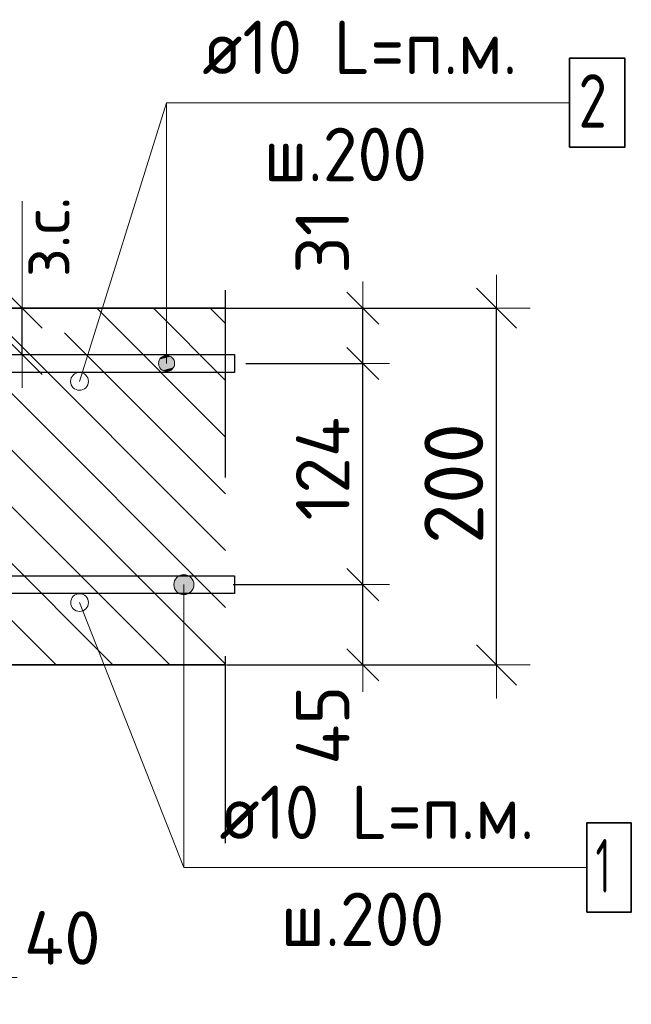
# Model space of a CAD drawing. Header units: metres. Extents: x -38 to 86, y -15 to 21.
# Tile 93 of 103: x 72.542 to 72.885, y 6.288 to 6.84. Entities that reach past the tile are written whole.
import ezdxf

# ---------------------------------------------------------------- set-up
doc = ezdxf.new("R2010")
doc.units = ezdxf.units.M
doc.header["$PDMODE"] = 65
doc.linetypes.add('______4', pattern=[0.135, 0.105, -0.03])
for name, color, linetype, lineweight in [('XR$4$Арм. стержнями верхней зоны', 180, 'Continuous', 35), ('XR$4$Арм. стержнями нижней зоны', 180, 'Continuous', 35), ('XR$4$Арм.стержн. Арматура края', 96, 'Continuous', 35), ('XR$4$Размерная линия (1)', 7, 'Continuous', 13), ('XR$4$Размерная линия_ общее', 7, 'Continuous', 13)]:
    doc.layers.add(name, color=color, linetype=linetype, lineweight=lineweight)
doc.styles.add('ISOCPEUR', font='txt')
doc.dimstyles.new('DIMSTYLE_11', dxfattribs={"dimtxt": 0.033, "dimasz": 0.0375, "dimexe": 0, "dimexo": 0, "dimgap": 0.0165, "dimtad": 2, "dimdec": 0, "dimlfac": 1000, "dimrnd": 1, "dimzin": 12, "dimdsep": 46, "dimtxsty": 'ISOCPEUR', "dimblk1": 'ALL_ML_STRICH', "dimblk2": 'ALL_ML_STRICH', "dimsah": 1, "dimcen": 0, "dimclrd": 7, "dimclre": 256, "dimclrt": 7, "dimadec": 0, "dimazin": 0, "dimtfac": 1, "dimtdec": 0, "dimtix": 1, "dimtmove": 2, "dimatfit": 3, "dimfxl": 0, "dimtvp": 1.2, "dimtzin": 0, "dimlwd": 0, "dimlwe": -3, "dimarcsym": 0})
doc.dimstyles.new('DIMSTYLE_12', dxfattribs={"dimtxt": 0.03, "dimasz": 0.03, "dimexe": 0, "dimexo": 0, "dimgap": 0.015, "dimtad": 2, "dimdec": 0, "dimlfac": 1000, "dimrnd": 1, "dimzin": 12, "dimdsep": 46, "dimtxsty": 'ISOCPEUR', "dimblk1": 'ALL_ML_STRICH', "dimblk2": 'ALL_ML_STRICH', "dimsah": 1, "dimcen": 0, "dimclrd": 7, "dimclre": 256, "dimclrt": 7, "dimadec": 0, "dimazin": 0, "dimtfac": 1, "dimtdec": 0, "dimtix": 1, "dimtmove": 2, "dimatfit": 3, "dimfxl": 0, "dimtzin": 0, "dimlwd": 0, "dimlwe": -3, "dimarcsym": 0})
doc.dimstyles.new('DIMSTYLE_14', dxfattribs={"dimtxt": 0.03, "dimasz": 0.03, "dimexe": 0, "dimexo": 0, "dimgap": 0.015, "dimtad": 2, "dimdec": 0, "dimlfac": 1000, "dimrnd": 1, "dimzin": 12, "dimdsep": 46, "dimtxsty": 'ISOCPEUR', "dimblk1": 'ALL_ML_STRICH', "dimblk2": 'ALL_ML_STRICH', "dimsah": 1, "dimcen": 0, "dimclrd": 7, "dimclre": 256, "dimclrt": 7, "dimadec": 0, "dimazin": 0, "dimtfac": 1, "dimtdec": 0, "dimtix": 1, "dimtmove": 2, "dimatfit": 3, "dimfxl": 0, "dimtvp": 1.2, "dimtzin": 0, "dimlwd": 0, "dimlwe": -3, "dimarcsym": 0})
doc.dimstyles.new('DIMSTYLE_8', dxfattribs={"dimtxt": 0.033, "dimasz": 0.0375, "dimexe": 0, "dimexo": 0, "dimgap": 0.0165, "dimtad": 2, "dimdec": 0, "dimlfac": 1000, "dimrnd": 1, "dimzin": 12, "dimdsep": 46, "dimtxsty": 'ISOCPEUR', "dimblk1": 'ALL_ML_STRICH', "dimblk2": 'ALL_ML_STRICH', "dimsah": 1, "dimcen": 0, "dimclrd": 7, "dimclre": 256, "dimclrt": 7, "dimadec": 0, "dimazin": 0, "dimtfac": 1, "dimtdec": 0, "dimtix": 1, "dimtmove": 2, "dimatfit": 3, "dimfxl": 0, "dimtzin": 0, "dimlwd": 0, "dimlwe": -3, "dimarcsym": 0})

# ---------------------------------------------------------------- blocks, each defined once
blk = doc.blocks.new('ALL_ML_STRICH')
at = {"color": 0, "linetype": 'ByBlock', "lineweight": -2}
for p, q in [((0, -0.5), (0, 0.5)), ((-0.3, -0.3), (0.3, 0.3)), ((-1, 0), (0.5, 0))]:
    blk.add_line(p, q, dxfattribs=at)
blk = doc.blocks.new('*D72')
at = {"layer": 'DEFPOINTS', "color": 7, "linetype": 'Continuous', "lineweight": 13, "transparency": 33554687}
for p in [(72.63764, 6.67826), (72.63764, 6.47826), (72.80919, 6.47826)]:
    blk.add_point(p, dxfattribs=at)
at = {"layer": 'XR$4$Размерная линия_ общее', "color": 253, "linetype": 'Continuous', "lineweight": -2, "true_color": 0xa0a0a0, "transparency": 33554687}
for p, q in [((72.65764, 6.67826), (72.80919, 6.67826)), ((72.65764, 6.47826), (72.80919, 6.47826))]:
    blk.add_line(p, q, dxfattribs=at)
at = {"layer": 'XR$4$Размерная линия_ общее', "color": 7, "linetype": 'Continuous', "lineweight": -2, "transparency": 33554687}
blk.add_line((72.80919, 6.47826), (72.80919, 6.67826), dxfattribs=at)
at = {"layer": 'XR$4$Размерная линия_ общее', "color": 7, "linetype": 'Continuous', "lineweight": 13, "transparency": 33554687, "xscale": 0.0375, "yscale": 0.0375, "zscale": 0.0375}
for p, rotation in [((72.80919, 6.67826), 90), ((72.80919, 6.47826), 270)]:
    blk.add_blockref('ALL_ML_STRICH', p, dxfattribs=dict(at, rotation=rotation))
at = {"layer": 'XR$4$Размерная линия_ общее', "color": 7, "linetype": 'Continuous', "lineweight": 13, "transparency": 33554687, "insert": (72.78519, 6.57991), "char_height": 0.033, "width": 0.099, "attachment_point": 5, "rotation": 90, "style": 'ISOCPEUR'}
blk.add_mtext('\\A1;{200}', dxfattribs=at)
blk = doc.blocks.new('*D76')
at = {"layer": 'DEFPOINTS', "color": 7, "linetype": 'Continuous', "lineweight": 13, "transparency": 33554687}
for p in [(72.4853, 6.41826), (72.52526, 6.37826), (72.4853, 6.30302)]:
    blk.add_point(p, dxfattribs=at)
at = {"layer": 'XR$4$Размерная линия (1)', "color": 9, "linetype": 'Continuous', "lineweight": -2, "true_color": 0xc7c7c7, "transparency": 33554687}
for p, q in [((72.4853, 6.39826), (72.4853, 6.30302)), ((72.52526, 6.35826), (72.52526, 6.30302))]:
    blk.add_line(p, q, dxfattribs=at)
at = {"layer": 'XR$4$Размерная линия (1)', "color": 7, "linetype": 'Continuous', "lineweight": -2, "transparency": 33554687}
blk.add_line((72.4853, 6.30302), (72.52526, 6.30302), dxfattribs=at)
at = {"layer": 'XR$4$Размерная линия (1)', "color": 7, "linetype": 'Continuous', "lineweight": 13, "transparency": 33554687, "xscale": 0.03, "yscale": 0.03, "zscale": 0.03, "rotation": 180}
blk.add_blockref('ALL_ML_STRICH', (72.4853, 6.30302), dxfattribs=at)
at = {"layer": 'XR$4$Размерная линия (1)', "color": 7, "linetype": 'Continuous', "lineweight": 13, "transparency": 33554687, "xscale": 0.03, "yscale": 0.03, "zscale": 0.03}
blk.add_blockref('ALL_ML_STRICH', (72.52526, 6.30302), dxfattribs=at)
at = {"layer": 'XR$4$Размерная линия (1)', "color": 7, "linetype": 'Continuous', "lineweight": 13, "transparency": 33554687, "insert": (72.5656, 6.32522), "char_height": 0.03, "width": 0.06, "attachment_point": 5, "style": 'ISOCPEUR'}
blk.add_mtext('\\A1;{40}', dxfattribs=at)
blk = doc.blocks.new('*D143')
at = {"layer": 'DEFPOINTS', "color": 7, "linetype": 'Continuous', "lineweight": 13, "transparency": 33554687}
for p in [(72.50314, 6.67826), (72.50314, 6.65226), (72.54312, 6.65226)]:
    blk.add_point(p, dxfattribs=at)
at = {"layer": 'XR$4$Размерная линия_ общее', "color": 253, "linetype": 'Continuous', "lineweight": -2, "true_color": 0xa0a0a0, "transparency": 33554687}
for p, q in [((72.52314, 6.67826), (72.54312, 6.67826)), ((72.52314, 6.65226), (72.54312, 6.65226))]:
    blk.add_line(p, q, dxfattribs=at)
at = {"layer": 'XR$4$Размерная линия_ общее', "color": 7, "linetype": 'Continuous', "lineweight": -2, "transparency": 33554687}
blk.add_line((72.54312, 6.65226), (72.54312, 6.67826), dxfattribs=at)
at = {"layer": 'XR$4$Размерная линия_ общее', "color": 7, "linetype": 'Continuous', "lineweight": 13, "transparency": 33554687, "xscale": 0.0375, "yscale": 0.0375, "zscale": 0.0375}
for p, rotation in [((72.54312, 6.67826), 90), ((72.54312, 6.65226), 270)]:
    blk.add_blockref('ALL_ML_STRICH', p, dxfattribs=dict(at, rotation=rotation))
at = {"layer": 'XR$4$Размерная линия_ общее', "color": 7, "linetype": 'Continuous', "lineweight": 13, "transparency": 33554687, "insert": (72.54266, 6.69562), "char_height": 0.027, "width": 0.00135, "attachment_point": 1, "rotation": 90, "line_spacing_factor": 0.60241, "style": 'ISOCPEUR'}
blk.add_mtext('з.с.', dxfattribs=at)
at = {"layer": 'XR$4$Размерная линия_ общее', "color": 7, "linetype": 'Continuous', "lineweight": 13, "transparency": 33554687, "insert": (72.51912, 6.71598), "char_height": 0.033, "width": 0.066, "attachment_point": 5, "rotation": 90, "style": 'ISOCPEUR'}
blk.add_mtext('\\A1;{26}', dxfattribs=at)
blk = doc.blocks.new('*D204')
at = {"layer": 'DEFPOINTS', "color": 7, "linetype": 'Continuous', "lineweight": 13, "transparency": 33554687}
for p in [(72.64153, 6.52326), (72.65438, 6.47826), (72.73419, 6.47826)]:
    blk.add_point(p, dxfattribs=at)
at = {"layer": 'XR$4$Размерная линия (1)', "color": 9, "linetype": 'Continuous', "lineweight": -2, "true_color": 0xc7c7c7, "transparency": 33554687}
for p, q in [((72.66153, 6.52326), (72.73419, 6.52326)), ((72.67438, 6.47826), (72.73419, 6.47826))]:
    blk.add_line(p, q, dxfattribs=at)
at = {"layer": 'XR$4$Размерная линия (1)', "color": 7, "linetype": 'Continuous', "lineweight": -2, "transparency": 33554687}
blk.add_line((72.73419, 6.47826), (72.73419, 6.52326), dxfattribs=at)
at = {"layer": 'XR$4$Размерная линия (1)', "color": 7, "linetype": 'Continuous', "lineweight": 13, "transparency": 33554687, "xscale": 0.03, "yscale": 0.03, "zscale": 0.03}
for p, rotation in [((72.73419, 6.52326), 90), ((72.73419, 6.47826), 270)]:
    blk.add_blockref('ALL_ML_STRICH', p, dxfattribs=dict(at, rotation=rotation))
at = {"layer": 'XR$4$Размерная линия (1)', "color": 7, "linetype": 'Continuous', "lineweight": 13, "transparency": 33554687, "insert": (72.71168, 6.4445), "char_height": 0.03, "width": 0.06, "attachment_point": 5, "rotation": 90, "style": 'ISOCPEUR'}
blk.add_mtext('\\A1;{45}', dxfattribs=at)
blk = doc.blocks.new('*D205')
at = {"layer": 'DEFPOINTS', "color": 7, "linetype": 'Continuous', "lineweight": 13, "transparency": 33554687}
for p in [(72.64855, 6.64726), (72.64153, 6.52326), (72.73419, 6.52326)]:
    blk.add_point(p, dxfattribs=at)
at = {"layer": 'XR$4$Размерная линия (1)', "color": 9, "linetype": 'Continuous', "lineweight": -2, "true_color": 0xc7c7c7, "transparency": 33554687}
for p, q in [((72.66855, 6.64726), (72.73419, 6.64726)), ((72.66153, 6.52326), (72.73419, 6.52326))]:
    blk.add_line(p, q, dxfattribs=at)
at = {"layer": 'XR$4$Размерная линия (1)', "color": 7, "linetype": 'Continuous', "lineweight": -2, "transparency": 33554687}
blk.add_line((72.73419, 6.52326), (72.73419, 6.64726), dxfattribs=at)
at = {"layer": 'XR$4$Размерная линия (1)', "color": 7, "linetype": 'Continuous', "lineweight": 13, "transparency": 33554687, "xscale": 0.03, "yscale": 0.03, "zscale": 0.03}
for p, rotation in [((72.73419, 6.64726), 90), ((72.73419, 6.52326), 270)]:
    blk.add_blockref('ALL_ML_STRICH', p, dxfattribs=dict(at, rotation=rotation))
at = {"layer": 'XR$4$Размерная линия (1)', "color": 7, "linetype": 'Continuous', "lineweight": 13, "transparency": 33554687, "insert": (72.71169, 6.58826), "char_height": 0.03, "width": 0.09, "attachment_point": 5, "rotation": 90, "style": 'ISOCPEUR'}
blk.add_mtext('\\A1;{124}', dxfattribs=at)
blk = doc.blocks.new('*D206')
at = {"layer": 'DEFPOINTS', "color": 7, "linetype": 'Continuous', "lineweight": 13, "transparency": 33554687}
for p in [(72.63068, 6.67826), (72.64855, 6.64726), (72.73419, 6.64726)]:
    blk.add_point(p, dxfattribs=at)
at = {"layer": 'XR$4$Размерная линия (1)', "color": 9, "linetype": 'Continuous', "lineweight": -2, "true_color": 0xc7c7c7, "transparency": 33554687}
for p, q in [((72.65068, 6.67826), (72.73419, 6.67826)), ((72.66855, 6.64726), (72.73419, 6.64726))]:
    blk.add_line(p, q, dxfattribs=at)
at = {"layer": 'XR$4$Размерная линия (1)', "color": 7, "linetype": 'Continuous', "lineweight": -2, "transparency": 33554687}
blk.add_line((72.73419, 6.64726), (72.73419, 6.67826), dxfattribs=at)
at = {"layer": 'XR$4$Размерная линия (1)', "color": 7, "linetype": 'Continuous', "lineweight": 13, "transparency": 33554687, "xscale": 0.03, "yscale": 0.03, "zscale": 0.03}
for p, rotation in [((72.73419, 6.67826), 90), ((72.73419, 6.64726), 270)]:
    blk.add_blockref('ALL_ML_STRICH', p, dxfattribs=dict(at, rotation=rotation))
at = {"layer": 'XR$4$Размерная линия (1)', "color": 7, "linetype": 'Continuous', "lineweight": 13, "transparency": 33554687, "insert": (72.71145, 6.71555), "char_height": 0.03, "width": 0.06, "attachment_point": 5, "rotation": 90, "style": 'ISOCPEUR'}
blk.add_mtext('\\A1;{31}', dxfattribs=at)

msp = doc.modelspace()

# ---------------------------------------------------------------- hatches: boundary and pattern name
at = {"linetype": 'Continuous', "lineweight": 25, "transparency": 33554687}
h = msp.add_hatch(dxfattribs=at)
h.set_pattern_fill('__________540', scale=0.015, style=0, pattern_type=2)
h.set_pattern_definition([(135, (0, 0), (-0.031819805, -0.031819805), [0.4, -0.05, 0, -0.05]), (135, (-0.01591, -0.01591), (-0.031819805, -0.031819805), [0.8, -0.1, 0.1, -0.1])])
h.paths.add_polyline_path([(72.52526, 6.67826), (72.52526, 6.47826), (72.65723, 6.47826), (72.65723, 6.67826)], flags=0)
at = {"layer": 'XR$4$Арм. стержнями верхней зоны', "linetype": 'Continuous', "lineweight": 13, "transparency": 33554687}
for points in [[(72.62636, 6.65113), (72.62186, 6.65113), (72.62024, 6.64951)], [(72.62636, 6.65113), (72.62024, 6.64951), (72.62798, 6.64951)], [(72.62186, 6.65113), (72.62636, 6.65113), (72.62411, 6.65176)], [(72.62798, 6.64951), (72.62024, 6.64951), (72.61961, 6.64726)], [(72.62798, 6.64951), (72.61961, 6.64726), (72.6286, 6.64726)], [(72.6286, 6.64726), (72.61961, 6.64726), (72.62024, 6.64501)], [(72.6286, 6.64726), (72.62024, 6.64501), (72.62798, 6.64501)], [(72.62798, 6.64501), (72.62024, 6.64501), (72.62186, 6.64339)], [(72.62798, 6.64501), (72.62186, 6.64339), (72.62636, 6.64339)], [(72.62636, 6.64339), (72.62186, 6.64339), (72.62411, 6.64276)]]:
    msp.add_hatch(color=7, dxfattribs=at).paths.add_polyline_path(points)
at = {"layer": 'XR$4$Арм. стержнями нижней зоны', "linetype": 'Continuous', "lineweight": 13, "transparency": 33554687}
for points in [[(72.62815, 6.52326), (72.6394, 6.52326), (72.63861, 6.52607)], [(72.62815, 6.52326), (72.63861, 6.52607), (72.62893, 6.52607)], [(72.62893, 6.52607), (72.63861, 6.52607), (72.63658, 6.5281)], [(72.62893, 6.52607), (72.63658, 6.5281), (72.63096, 6.5281)], [(72.63096, 6.5281), (72.63658, 6.5281), (72.63377, 6.52888)], [(72.62893, 6.52045), (72.6394, 6.52326), (72.62815, 6.52326)], [(72.62893, 6.52045), (72.63861, 6.52045), (72.6394, 6.52326)], [(72.63096, 6.51842), (72.63861, 6.52045), (72.62893, 6.52045)], [(72.63096, 6.51842), (72.63658, 6.51842), (72.63861, 6.52045)], [(72.63658, 6.51842), (72.63096, 6.51842), (72.63377, 6.51763)]]:
    msp.add_hatch(color=7, dxfattribs=at).paths.add_polyline_path(points)

# ---------------------------------------------------------------- linework, layer by layer
at = {"color": 7, "linetype": 'Continuous', "lineweight": 13, "transparency": 33554687}
for p, q in [((72.57526, 6.63721), (72.62411, 6.79343)), ((72.54312, 6.67826), (72.54312, 6.73826)), ((72.5753, 6.51321), (72.63377, 6.36468))]:
    msp.add_line(p, q, dxfattribs=at)
at = {"color": 7, "linetype": '______4', "lineweight": 25, "transparency": 33554687}
msp.add_line((72.65723, 6.37826), (72.65723, 6.77826), dxfattribs=at)
at = {"color": 7, "linetype": 'Continuous', "lineweight": 35, "transparency": 33554687}
for p, q in [((72.65723, 6.67826), (72.52526, 6.67826)), ((72.52526, 6.47826), (72.65723, 6.47826))]:
    msp.add_line(p, q, dxfattribs=at)
at = {"color": 7, "linetype": 'Continuous', "lineweight": 13, "transparency": 33554687}
for centre in [(72.57526, 6.63721), (72.5753, 6.51321)]:
    msp.add_circle(centre, 0.005, dxfattribs=at)
at = {"layer": 'XR$4$Арм. стержнями верхней зоны', "color": 7, "linetype": 'Continuous', "lineweight": 13, "transparency": 33554687}
for p, q in [((72.62411, 6.79343), (72.85011, 6.79343)), ((72.62411, 6.79343), (72.62411, 6.64726)), ((72.62411, 6.65176), (72.62411, 6.65176)), ((72.61961, 6.64726), (72.61961, 6.64726)), ((72.6286, 6.64726), (72.6286, 6.64726)), ((72.62411, 6.64276), (72.62411, 6.64276))]:
    msp.add_line(p, q, dxfattribs=at)
at = {"layer": 'XR$4$Арм. стержнями верхней зоны', "color": 7, "linetype": 'Continuous', "lineweight": 35, "transparency": 33554687}
msp.add_lwpolyline([(72.85011, 6.76843), (72.88111, 6.76843), (72.88111, 6.81843), (72.85011, 6.81843), (72.85011, 6.76843)], dxfattribs=at)
at = {"layer": 'XR$4$Арм. стержнями верхней зоны', "color": 4, "linetype": 'Continuous', "lineweight": 25, "transparency": 33554687}
msp.add_lwpolyline([(72.30026, 6.65226), (72.66223, 6.65226), (72.66223, 6.64226), (72.30026, 6.64226), (72.30026, 6.65226)], dxfattribs=at)
at = {"layer": 'XR$4$Арм. стержнями верхней зоны', "color": 7, "linetype": 'Continuous', "lineweight": 13, "transparency": 33554687}
msp.add_circle((72.62411, 6.64726), 0.0045, dxfattribs=at)
at = {"layer": 'XR$4$Арм. стержнями нижней зоны', "color": 7, "linetype": 'Continuous', "lineweight": 13, "transparency": 33554687}
for p, q in [((72.63377, 6.52888), (72.63377, 6.52888)), ((72.62815, 6.52326), (72.62815, 6.52326)), ((72.63377, 6.36468), (72.63377, 6.52326)), ((72.6394, 6.52326), (72.6394, 6.52326)), ((72.63377, 6.51763), (72.63377, 6.51763)), ((72.63377, 6.36468), (72.85977, 6.36468))]:
    msp.add_line(p, q, dxfattribs=at)
at = {"layer": 'XR$4$Арм. стержнями нижней зоны', "color": 4, "linetype": 'Continuous', "lineweight": 25, "transparency": 33554687}
msp.add_lwpolyline([(72.30026, 6.52826), (72.66223, 6.52826), (72.66223, 6.51826), (72.30026, 6.51826), (72.30026, 6.52826)], dxfattribs=at)
at = {"layer": 'XR$4$Арм. стержнями нижней зоны', "color": 7, "linetype": 'Continuous', "lineweight": 35, "transparency": 33554687}
msp.add_lwpolyline([(72.85977, 6.33968), (72.88477, 6.33968), (72.88477, 6.38968), (72.85977, 6.38968), (72.85977, 6.33968)], dxfattribs=at)
at = {"layer": 'XR$4$Арм. стержнями нижней зоны', "color": 7, "linetype": 'Continuous', "lineweight": 13, "transparency": 33554687}
msp.add_circle((72.63377, 6.52326), 0.00563, dxfattribs=at)
at = {"layer": 'XR$4$Арм.стержн. Арматура края', "color": 4, "linetype": 'Continuous', "lineweight": 25, "transparency": 33554687}
for points in [[(72.33355, 6.65226), (72.66223, 6.65226), (72.66223, 6.64226)], [(72.66223, 6.64226), (72.33425, 6.64226)], [(72.33425, 6.52826), (72.66223, 6.52826), (72.66223, 6.51826), (72.33355, 6.51826)]]:
    msp.add_lwpolyline(points, dxfattribs=at)

# ---------------------------------------------------------------- texts
at = {"layer": 'XR$4$Арм. стержнями верхней зоны', "color": 7, "linetype": 'Continuous', "lineweight": 25, "transparency": 33554687, "char_height": 0.03, "attachment_point": 7, "style": 'ISOCPEUR'}
for s, insert, width in [('\\W0.94;ø10 L=п.м.', (72.64411, 6.80943), 0.1999832), ('\\W0.78;2', (72.85511, 6.77943), 0.0326407), ('\\W0.95;ш.200 ', (72.6786, 6.74943), 0.1311997)]:
    msp.add_mtext(s, dxfattribs=dict(at, insert=insert, width=width))
at = {"layer": 'XR$4$Арм. стержнями нижней зоны', "color": 7, "linetype": 'Continuous', "lineweight": 25, "transparency": 33554687, "char_height": 0.03, "attachment_point": 7, "style": 'ISOCPEUR'}
for s, insert, width in [('\\W0.94;ø10 L=п.м.', (72.65377, 6.38068), 0.1999832), ('\\W0.56;1', (72.86477, 6.35068), 0.0233333), ('\\W0.95;ш.200 ', (72.68827, 6.32068), 0.1311997)]:
    msp.add_mtext(s, dxfattribs=dict(at, insert=insert, width=width))

# ---------------------------------------------------------------- dimensions: what is measured, and where the dimension line sits
at = {"layer": 'XR$4$Размерная линия (1)', "color": 7, "linetype": 'Continuous', "lineweight": 13, "transparency": 33554687}
for base, p1, p2, dimstyle, picture, middle in [((72.73419, 6.67826), (72.66855, 6.64726), (72.65068, 6.67826), 'DIMSTYLE_14', '*D206', (72.71145, 6.71555)), ((72.73419, 6.64726), (72.66153, 6.52326), (72.66855, 6.64726), 'DIMSTYLE_12', '*D205', (72.71169, 6.58826)), ((72.73419, 6.52326), (72.67438, 6.47826), (72.66153, 6.52326), 'DIMSTYLE_14', '*D204', (72.71168, 6.4445))]:
    dim = msp.add_linear_dim(base=base, p1=p1, p2=p2, angle=90, dimstyle=dimstyle, override={"dimpost": '<>', "dimclrd": 7, "dimclre": 9, "dimclrt": 7, "dimlwd": 0, "dimlwe": 65533}, dxfattribs=at)
    dim.commit()
    dim.dimension.update_dxf_attribs({"geometry": picture, "text_midpoint": middle, "dimtype": 160})
dim = msp.add_linear_dim(base=(72.52526, 6.30302), p1=(72.4853, 6.39826), p2=(72.52526, 6.35826), dimstyle='DIMSTYLE_14', override={"dimpost": '<>', "dimclrd": 7, "dimclre": 9, "dimclrt": 7, "dimlwd": 0, "dimlwe": 65533}, dxfattribs=at)
dim.commit()
dim.dimension.update_dxf_attribs({"geometry": '*D76', "text_midpoint": (72.5656, 6.32522), "dimtype": 160})
at = {"layer": 'XR$4$Размерная линия_ общее', "color": 7, "linetype": 'Continuous', "lineweight": 13, "transparency": 33554687}
dim = msp.add_linear_dim(base=(72.54312, 6.67826), p1=(72.52314, 6.65226), p2=(72.52314, 6.67826), angle=90, text='<>\\Xз.с.', dimstyle='DIMSTYLE_11', override={"dimpost": '<>', "dimclrd": 7, "dimclre": 253, "dimclrt": 7, "dimlwd": 0, "dimlwe": 65533}, dxfattribs=at)
dim.commit()
dim.dimension.update_dxf_attribs({"geometry": '*D143', "text_midpoint": (72.51912, 6.71598), "dimtype": 160})
dim = msp.add_linear_dim(base=(72.80919, 6.67826), p1=(72.65764, 6.47826), p2=(72.65764, 6.67826), angle=90, dimstyle='DIMSTYLE_8', override={"dimpost": '<>', "dimclrd": 7, "dimclre": 253, "dimclrt": 7, "dimlwd": 0, "dimlwe": 65533}, dxfattribs=at)
dim.commit()
dim.dimension.update_dxf_attribs({"geometry": '*D72', "text_midpoint": (72.78519, 6.57991), "dimtype": 160})

doc.saveas('drawing.dxf')
